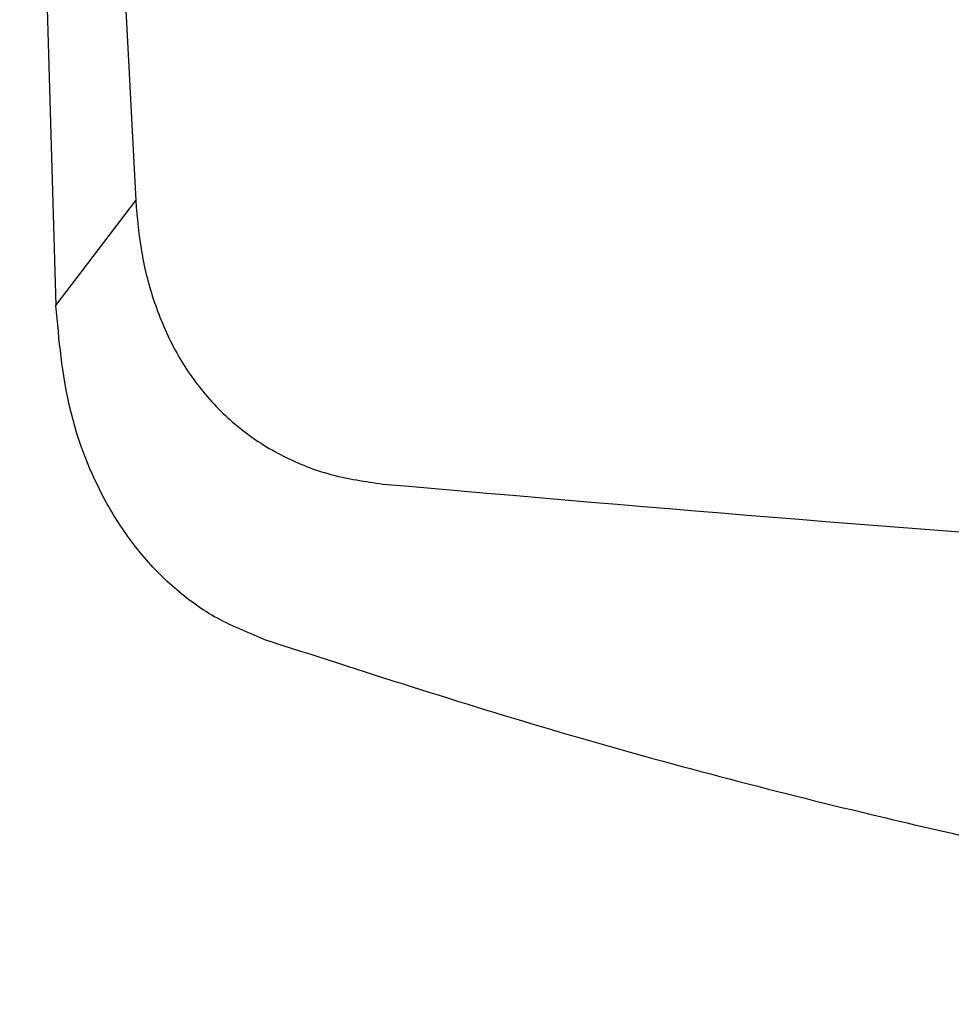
# Model space of a CAD drawing. Header units: millimetres. Extents: x -0.66 to 0.91, y -0.4 to 0.64.
# Tile 52 of 171: x -0.0082 to 0.0286, y 0.0238 to 0.0627. Entities that reach past the tile are written whole.
import ezdxf

# ---------------------------------------------------------------- set-up
doc = ezdxf.new("R2010")
doc.units = ezdxf.units.MM
doc.layers.add('FORMAT', color=7, linetype='Continuous')

msp = doc.modelspace()

# ---------------------------------------------------------------- linework, layer by layer
at = {"layer": 'FORMAT', "color": 7, "linetype": 'Continuous', "lineweight": 25}
for p, q in [((-0.006022, 0.100609), (-0.003659, 0.055542)), ((-0.008245, 0.099971), (-0.006811, 0.051387)), ((-0.006811, 0.051387), (-0.003659, 0.055542))]:
    msp.add_line(p, q, dxfattribs=at)
for points, knots in [([(-0.003659, 0.055542), (-0.003599, 0.054846), (-0.003482, 0.05349), (-0.002964, 0.051493), (-0.00217, 0.049623), (-0.001029, 0.047917), (0.000416, 0.046477), (0.002139, 0.045385), (0.004056, 0.04463), (0.005411, 0.044433), (0.006102, 0.044332)], [0, 0, 0, 0, 0.128179, 0.249752, 0.37744, 0.499804, 0.624644, 0.749354, 0.872076, 1, 1, 1, 1]), ([(0.001391, 0.038204), (0.000733, 0.038472), (-0.00057, 0.039), (-0.002271, 0.040268), (-0.003697, 0.041796), (-0.005202, 0.044094), (-0.006451, 0.04732), (-0.006691, 0.050033), (-0.006811, 0.051387)], [0, 0, 0, 0, 0.130399, 0.257949, 0.384713, 0.509942, 0.755304, 1, 1, 1, 1]), ([(0.006102, 0.044332), (0.017076, 0.043379), (0.039019, 0.041475), (0.07205, 0.040249), (0.105091, 0.040249), (0.138122, 0.041475), (0.160066, 0.043379), (0.17104, 0.044332)], [0, 0, 0, 0, 0.200018, 0.399961, 0.600038, 0.79998, 1, 1, 1, 1]), ([(0.001391, 0.038204), (0.005281, 0.036943), (0.013068, 0.034419), (0.024161, 0.0315), (0.03452, 0.029183), (0.045748, 0.027098), (0.058769, 0.025282), (0.073618, 0.024041), (0.088568, 0.023626), (0.103521, 0.024041), (0.118385, 0.025282), (0.132327, 0.027227), (0.145341, 0.029717), (0.156533, 0.032395), (0.166676, 0.035234), (0.172733, 0.037216), (0.17575, 0.038204)], [0, 0, 0, 0, 0.069913, 0.139967, 0.194875, 0.24973, 0.33286, 0.416213, 0.499995, 0.583742, 0.667148, 0.750521, 0.820736, 0.890985, 0.945689, 1, 1, 1, 1])]:
    msp.add_open_spline(points, degree=3, knots=knots, dxfattribs=at)

doc.saveas('drawing.dxf')
